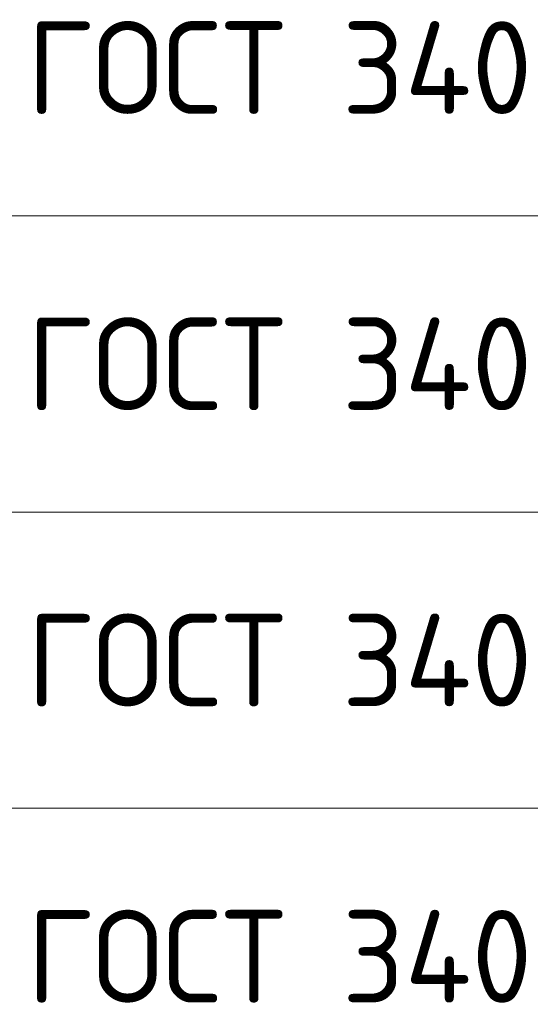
# Model space of a CAD drawing. Header units: metres. Extents: x -38 to 97, y -15 to 21.
# Tile 69 of 114: x 70.33 to 71.71, y 7.14 to 9.8. Entities that reach past the tile are written whole.
import ezdxf

# ---------------------------------------------------------------- set-up
doc = ezdxf.new("R2010")
doc.units = ezdxf.units.M
doc.styles.add('ISOCPEUR', font='txt')

msp = doc.modelspace()

# ---------------------------------------------------------------- linework, layer by layer
at = {"color": 7, "linetype": 'Continuous', "lineweight": 13, "transparency": 33554687}
for p, q in [((86.4198, 9.2717), (67.9198, 9.2717)), ((86.4198, 8.4717), (67.9198, 8.4717)), ((86.4198, 7.6717), (67.9198, 7.6717))]:
    msp.add_line(p, q, dxfattribs=at)

# ---------------------------------------------------------------- texts
at = {"color": 7, "linetype": 'Continuous', "lineweight": 35, "transparency": 33554687, "char_height": 0.25, "width": 2.743715, "attachment_point": 7, "style": 'ISOCPEUR'}
for insert in [(70.3506, 9.5467), (70.3506, 8.7467), (70.3506, 7.9467), (70.3506, 7.1467)]:
    msp.add_mtext('\\W0.96;ГОСТ 34028-2016', dxfattribs=dict(at, insert=insert))

doc.saveas('drawing.dxf')
